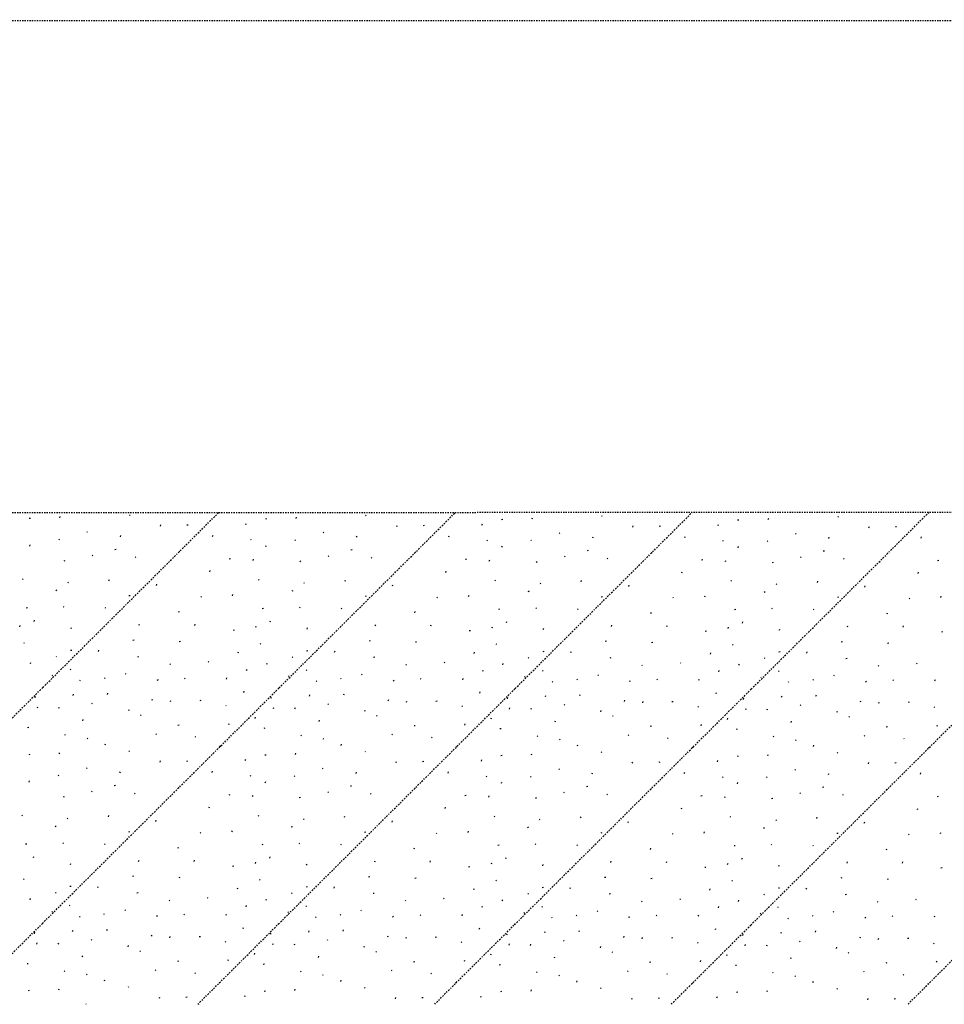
# Model space of a CAD drawing. Extents: x -2 to 388770, y -4 to 106632.
# Tile 6 of 13: x 387993 to 388069, y 100056 to 100136. Entities that reach past the tile are written whole.
import ezdxf

# ---------------------------------------------------------------- set-up
doc = ezdxf.new("R2010")
doc.units = 0
doc.header["$MEASUREMENT"] = 0
doc.linetypes.add('Eease', pattern=[0.4, 0.075, -0.05, 0.15, -0.05, 0.075])
doc.linetypes.add('Epl', pattern=[0.775, 0.325, -0.05, 0.025, -0.05, 0.325])
doc.layers.add('P_RW_EasementPerm', color=2, linetype='Eease', lineweight=30)
doc.layers.add('P_RW_PropertyLine', color=2, linetype='Epl', lineweight=25)

msp = doc.modelspace()

# ---------------------------------------------------------------- linework, layer by layer
at = {"layer": 'P_RW_EasementPerm', "ltscale": 0.2}
msp.add_line((387931.368, 100096.398), (388214.798, 100096.486), dxfattribs=at)
at = {"layer": 'P_RW_EasementPerm'}
for p, q in [((387994.251, 100095.936), (387994.149, 100095.914)), ((387995.277, 100082.199), (388009.566, 100096.422)), ((387996.646, 100095.984), (387996.679, 100096.084)), ((388002.351, 100096.183), (388002.302, 100096.234)), ((388013.451, 100095.892), (388013.349, 100095.869)), ((388014.477, 100082.154), (388028.817, 100096.428)), ((388015.845, 100095.94), (388015.879, 100096.039)), ((388021.551, 100096.139), (388021.501, 100096.189)), ((388032.651, 100095.847), (388032.548, 100095.824)), ((388033.677, 100082.11), (388048.068, 100096.434)), ((388035.045, 100095.895), (388035.079, 100095.994)), ((388040.751, 100096.094), (388040.701, 100096.144)), ((388051.851, 100095.802), (388051.748, 100095.78)), ((388052.877, 100082.065), (388067.319, 100096.44)), ((388054.245, 100095.85), (388054.279, 100095.949)), ((388059.951, 100096.049), (388059.901, 100096.099)), ((388067.276, 100096.44), (388067.274, 100096.44)), ((388004.833, 100095.315), (388004.867, 100095.415)), ((388007.076, 100095.396), (388006.973, 100095.374)), ((388011.766, 100095.438), (388011.8, 100095.538)), ((388024.033, 100095.27), (388024.067, 100095.37)), ((388026.276, 100095.351), (388026.173, 100095.329)), ((388030.966, 100095.393), (388031, 100095.493)), ((388043.233, 100095.226), (388043.267, 100095.325)), ((388045.476, 100095.306), (388045.373, 100095.284)), ((388050.166, 100095.349), (388050.2, 100095.448)), ((388062.433, 100095.181), (388062.466, 100095.28)), ((388064.676, 100095.261), (388064.573, 100095.239)), ((387996.604, 100094.191), (387996.554, 100094.241)), ((387998.905, 100094.799), (387998.855, 100094.849)), ((388001.574, 100094.441), (388001.608, 100094.54)), ((388009.065, 100094.47), (388009.099, 100094.569)), ((388012.211, 100094.164), (388012.161, 100094.214)), ((388015.804, 100094.146), (388015.754, 100094.197)), ((388018.105, 100094.754), (388018.055, 100094.804)), ((388020.774, 100094.396), (388020.808, 100094.496)), ((388028.265, 100094.425), (388028.299, 100094.524)), ((388037.305, 100094.709), (388037.255, 100094.759)), ((388039.974, 100094.351), (388040.008, 100094.451)), ((388047.465, 100094.38), (388047.499, 100094.48)), ((388056.505, 100094.664), (388056.455, 100094.714)), ((388059.174, 100094.306), (388059.208, 100094.406)), ((388066.665, 100094.335), (388066.699, 100094.435)), ((387994.192, 100093.684), (387994.226, 100093.784)), ((388001.209, 100093.413), (388001.105, 100093.391)), ((388013.392, 100093.639), (388013.426, 100093.739)), ((388031.411, 100094.119), (388031.361, 100094.169)), ((388032.592, 100093.594), (388032.626, 100093.694)), ((388035.004, 100094.102), (388034.954, 100094.152)), ((388050.611, 100094.074), (388050.561, 100094.124)), ((388051.792, 100093.55), (388051.826, 100093.649)), ((388054.204, 100094.057), (388054.154, 100094.107)), ((387999.319, 100092.895), (387999.269, 100092.945)), ((388002.809, 100092.747), (388002.759, 100092.797)), ((388006.392, 100093.203), (388006.343, 100093.253)), ((388010.513, 100092.649), (388010.41, 100092.627)), ((388012.364, 100092.512), (388012.398, 100092.612)), ((388018.519, 100092.85), (388018.469, 100092.9)), ((388020.408, 100093.368), (388020.305, 100093.346)), ((388022.009, 100092.702), (388021.959, 100092.752)), ((388025.592, 100093.158), (388025.543, 100093.208)), ((388029.713, 100092.604), (388029.61, 100092.582)), ((388037.719, 100092.805), (388037.669, 100092.855)), ((388039.608, 100093.324), (388039.505, 100093.301)), ((388041.209, 100092.657), (388041.159, 100092.707)), ((388044.792, 100093.113), (388044.742, 100093.163)), ((388056.919, 100092.76), (388056.869, 100092.81)), ((388058.808, 100093.279), (388058.705, 100093.257)), ((388060.409, 100092.613), (388060.359, 100092.663)), ((388063.992, 100093.068), (388063.942, 100093.118)), ((387997.05, 100092.494), (387996.95, 100092.445)), ((388016.25, 100092.449), (388016.15, 100092.4)), ((388031.564, 100092.467), (388031.598, 100092.567)), ((388035.45, 100092.405), (388035.35, 100092.355)), ((388048.912, 100092.559), (388048.81, 100092.537)), ((388050.764, 100092.423), (388050.798, 100092.522)), ((388054.65, 100092.36), (388054.55, 100092.31)), ((388068.112, 100092.514), (388068.01, 100092.492)), ((387993.655, 100090.958), (387993.605, 100091.008)), ((388008.826, 100091.592), (388008.86, 100091.692)), ((388028.026, 100091.547), (388028.059, 100091.647)), ((388047.226, 100091.502), (388047.259, 100091.602)), ((388066.426, 100091.457), (388066.459, 100091.557)), ((387997.346, 100090.698), (387997.296, 100090.748)), ((388000.635, 100090.868), (388000.669, 100090.968)), ((388004.496, 100090.488), (388004.53, 100090.588)), ((388012.855, 100090.913), (388012.805, 100090.963)), ((388016.546, 100090.653), (388016.496, 100090.703)), ((388019.835, 100090.824), (388019.869, 100090.923)), ((388023.696, 100090.443), (388023.73, 100090.543)), ((388032.054, 100090.868), (388032.005, 100090.918)), ((388035.746, 100090.608), (388035.696, 100090.658)), ((388039.035, 100090.779), (388039.069, 100090.878)), ((388042.896, 100090.398), (388042.93, 100090.498)), ((388051.254, 100090.823), (388051.205, 100090.873)), ((388054.946, 100090.563), (388054.896, 100090.613)), ((388058.235, 100090.734), (388058.268, 100090.834)), ((388062.096, 100090.353), (388062.13, 100090.453)), ((387996.395, 100090.101), (387996.294, 100090.052)), ((388002.363, 100089.65), (388002.26, 100089.628)), ((388008.152, 100089.531), (388008.102, 100089.581)), ((388010.682, 100089.638), (388010.716, 100089.738)), ((388015.595, 100090.056), (388015.494, 100090.007)), ((388021.563, 100089.605), (388021.46, 100089.583)), ((388027.352, 100089.487), (388027.302, 100089.537)), ((388029.882, 100089.593), (388029.916, 100089.693)), ((388034.794, 100090.012), (388034.694, 100089.962)), ((388040.763, 100089.56), (388040.66, 100089.539)), ((388046.552, 100089.442), (388046.502, 100089.492)), ((388049.082, 100089.548), (388049.116, 100089.648)), ((388053.994, 100089.967), (388053.894, 100089.917)), ((388059.963, 100089.516), (388059.86, 100089.494)), ((388065.752, 100089.397), (388065.702, 100089.447)), ((388068.282, 100089.503), (388068.316, 100089.603)), ((387994.002, 100088.649), (387993.899, 100088.626)), ((387996.991, 100088.703), (387996.941, 100088.753)), ((388000.38, 100088.621), (388000.33, 100088.671)), ((388013.202, 100088.604), (388013.099, 100088.582)), ((388016.191, 100088.658), (388016.141, 100088.708)), ((388019.579, 100088.576), (388019.53, 100088.626)), ((388035.391, 100088.614), (388035.341, 100088.664)), ((388054.591, 100088.569), (388054.541, 100088.619)), ((388006.306, 100088.302), (388006.339, 100088.402)), ((388025.506, 100088.257), (388025.539, 100088.357)), ((388032.402, 100088.559), (388032.299, 100088.537)), ((388038.779, 100088.532), (388038.73, 100088.581)), ((388044.706, 100088.212), (388044.739, 100088.312)), ((388051.602, 100088.514), (388051.499, 100088.492)), ((388057.979, 100088.487), (388057.93, 100088.537)), ((388063.905, 100088.167), (388063.939, 100088.267)), ((387993.384, 100087.125), (387993.418, 100087.225)), ((387994.55, 100087.555), (387994.584, 100087.655)), ((387997.555, 100086.976), (387997.589, 100087.076)), ((388003.093, 100087.242), (388003.126, 100087.341)), ((388007.606, 100087.231), (388007.64, 100087.331)), ((388012.584, 100087.08), (388012.618, 100087.18)), ((388013.75, 100087.511), (388013.784, 100087.61)), ((388016.755, 100086.931), (388016.789, 100087.031)), ((388022.293, 100087.197), (388022.326, 100087.297)), ((388026.806, 100087.186), (388026.84, 100087.286)), ((388031.784, 100087.035), (388031.818, 100087.135)), ((388032.95, 100087.466), (388032.984, 100087.565)), ((388035.955, 100086.887), (388035.989, 100086.986)), ((388041.493, 100087.152), (388041.526, 100087.252)), ((388046.006, 100087.141), (388046.039, 100087.241)), ((388050.984, 100086.991), (388051.018, 100087.09)), ((388052.15, 100087.421), (388052.184, 100087.521)), ((388060.693, 100087.107), (388060.726, 100087.207)), ((388065.206, 100087.097), (388065.239, 100087.196)), ((388010.825, 100086.845), (388010.722, 100086.823)), ((388030.025, 100086.8), (388029.922, 100086.778)), ((388049.225, 100086.756), (388049.122, 100086.733)), ((388055.155, 100086.842), (388055.189, 100086.941)), ((388068.424, 100086.711), (388068.322, 100086.688)), ((387993.782, 100085.758), (387993.732, 100085.808)), ((388002.68, 100086.029), (388002.577, 100086.006)), ((388006.449, 100085.927), (388006.346, 100085.905)), ((388012.982, 100085.713), (388012.932, 100085.763)), ((388021.88, 100085.984), (388021.777, 100085.962)), ((388025.649, 100085.882), (388025.546, 100085.86)), ((388032.182, 100085.669), (388032.132, 100085.719)), ((388041.08, 100085.939), (388040.977, 100085.917)), ((388044.849, 100085.837), (388044.746, 100085.815)), ((388051.382, 100085.624), (388051.332, 100085.674)), ((388060.28, 100085.894), (388060.177, 100085.872)), ((388064.049, 100085.792), (388063.946, 100085.77)), ((387996.382, 100084.664), (387996.332, 100084.714)), ((387997.607, 100085.205), (387997.504, 100085.183)), ((387999.784, 100085.114), (387999.818, 100085.214)), ((388003.049, 100084.681), (388002.946, 100084.659)), ((388011.137, 100084.994), (388011.171, 100085.094)), ((388015.582, 100084.619), (388015.532, 100084.669)), ((388016.807, 100085.16), (388016.704, 100085.138)), ((388018.984, 100085.069), (388019.018, 100085.169)), ((388022.249, 100084.637), (388022.146, 100084.615)), ((388030.337, 100084.95), (388030.37, 100085.05)), ((388034.782, 100084.574), (388034.732, 100084.625)), ((388036.007, 100085.115), (388035.904, 100085.093)), ((388038.184, 100085.024), (388038.218, 100085.124)), ((388041.449, 100084.592), (388041.346, 100084.57)), ((388049.537, 100084.905), (388049.57, 100085.005)), ((388053.982, 100084.53), (388053.932, 100084.58)), ((388055.207, 100085.07), (388055.104, 100085.048)), ((388057.384, 100084.979), (388057.418, 100085.079)), ((387994.263, 100084.121), (387994.297, 100084.221)), ((388005.63, 100084.044), (388005.58, 100084.094)), ((388008.745, 100084.238), (388008.695, 100084.288)), ((388013.463, 100084.076), (388013.497, 100084.176)), ((388024.83, 100083.999), (388024.78, 100084.049)), ((388027.944, 100084.193), (388027.895, 100084.243)), ((388032.663, 100084.031), (388032.697, 100084.131)), ((388044.03, 100083.954), (388043.98, 100084.004)), ((388047.144, 100084.148), (388047.095, 100084.198)), ((388051.863, 100083.986), (388051.896, 100084.086)), ((388060.649, 100084.547), (388060.546, 100084.525)), ((388063.23, 100083.91), (388063.18, 100083.959)), ((388066.344, 100084.103), (388066.294, 100084.153)), ((387996.078, 100083.118), (387996.028, 100083.169)), ((387997.529, 100083.614), (387997.48, 100083.664)), ((388002.028, 100083.254), (388001.978, 100083.304)), ((388011.831, 100083.554), (388011.865, 100083.654)), ((388015.278, 100083.074), (388015.228, 100083.124)), ((388016.729, 100083.569), (388016.68, 100083.619)), ((388021.228, 100083.209), (388021.178, 100083.259)), ((388031.031, 100083.509), (388031.065, 100083.609)), ((388034.478, 100083.029), (388034.428, 100083.079)), ((388035.929, 100083.524), (388035.879, 100083.574)), ((388040.428, 100083.164), (388040.378, 100083.215)), ((388050.231, 100083.464), (388050.265, 100083.564)), ((388053.678, 100082.984), (388053.628, 100083.034)), ((388055.129, 100083.48), (388055.079, 100083.529)), ((388059.628, 100083.12), (388059.578, 100083.17)), ((387976.032, 100063.044), (387995.277, 100082.199)), ((387995.235, 100082.221), (387995.277, 100082.199)), ((387995.277, 100082.199), (387995.296, 100082.176)), ((387998.327, 100082.714), (387998.277, 100082.764)), ((388000.328, 100082.909), (388000.278, 100082.959)), ((388004.627, 100082.799), (388004.527, 100082.75)), ((388006.827, 100082.894), (388006.778, 100082.944)), ((388010.201, 100082.861), (388010.235, 100082.961)), ((388014.435, 100082.176), (388014.477, 100082.154)), ((388017.527, 100082.67), (388017.477, 100082.719)), ((388019.528, 100082.864), (388019.478, 100082.914)), ((388023.827, 100082.754), (388023.727, 100082.705)), ((388026.027, 100082.849), (388025.977, 100082.899)), ((388029.401, 100082.817), (388029.435, 100082.916)), ((388036.727, 100082.625), (388036.677, 100082.675)), ((388038.728, 100082.819), (388038.678, 100082.869)), ((388043.027, 100082.71), (388042.927, 100082.66)), ((388045.227, 100082.804), (388045.177, 100082.854)), ((388048.601, 100082.772), (388048.635, 100082.871)), ((388055.927, 100082.58), (388055.877, 100082.63)), ((388057.928, 100082.775), (388057.878, 100082.824)), ((388062.227, 100082.665), (388062.127, 100082.615)), ((388064.427, 100082.759), (388064.377, 100082.809)), ((388067.801, 100082.727), (388067.835, 100082.826)), ((387994.629, 100081.354), (387994.662, 100081.453)), ((387995.232, 100062.999), (388014.477, 100082.154)), ((387997.73, 100081.532), (387997.764, 100081.632)), ((388000.522, 100081.618), (388000.556, 100081.718)), ((388011.596, 100081.778), (388011.63, 100081.878)), ((388013.829, 100081.309), (388013.862, 100081.409)), ((388014.432, 100062.955), (388033.677, 100082.11)), ((388014.477, 100082.154), (388014.496, 100082.131)), ((388016.93, 100081.487), (388016.964, 100081.587)), ((388019.722, 100081.574), (388019.756, 100081.673)), ((388030.796, 100081.733), (388030.83, 100081.833)), ((388033.632, 100062.91), (388052.877, 100082.065)), ((388033.635, 100082.131), (388033.677, 100082.11)), ((388033.677, 100082.11), (388033.696, 100082.087)), ((388036.13, 100081.442), (388036.164, 100081.542)), ((388038.922, 100081.529), (388038.956, 100081.628)), ((388049.996, 100081.688), (388050.03, 100081.788)), ((388052.832, 100062.865), (388072.077, 100082.02)), ((388052.835, 100082.086), (388052.877, 100082.065)), ((388052.877, 100082.065), (388052.896, 100082.042)), ((388055.33, 100081.398), (388055.364, 100081.497)), ((388058.122, 100081.484), (388058.156, 100081.583)), ((387994.813, 100080.518), (387994.846, 100080.617)), ((387996.563, 100080.498), (387996.596, 100080.598)), ((387999.291, 100080.844), (387999.241, 100080.893)), ((388004.15, 100081.146), (388004.184, 100081.246)), ((388005.637, 100081.034), (388005.671, 100081.134)), ((388008.113, 100081.114), (388008.01, 100081.092)), ((388010.179, 100080.679), (388010.129, 100080.729)), ((388018.491, 100080.799), (388018.441, 100080.849)), ((388023.35, 100081.101), (388023.384, 100081.201)), ((388024.837, 100080.989), (388024.871, 100081.089)), ((388027.313, 100081.069), (388027.21, 100081.047)), ((388029.379, 100080.634), (388029.329, 100080.684)), ((388033.029, 100081.264), (388033.062, 100081.364)), ((388037.691, 100080.754), (388037.641, 100080.804)), ((388042.55, 100081.056), (388042.584, 100081.156)), ((388044.037, 100080.944), (388044.071, 100081.044)), ((388046.513, 100081.024), (388046.409, 100081.002)), ((388048.579, 100080.589), (388048.529, 100080.639)), ((388052.229, 100081.219), (388052.262, 100081.319)), ((388056.891, 100080.709), (388056.841, 100080.759)), ((388061.75, 100081.011), (388061.784, 100081.111)), ((388063.237, 100080.9), (388063.271, 100080.999)), ((388065.712, 100080.98), (388065.609, 100080.958)), ((388067.778, 100080.544), (388067.729, 100080.594)), ((388002.239, 100080.299), (388002.273, 100080.399)), ((388003.244, 100079.906), (388003.194, 100079.956)), ((388014.013, 100080.473), (388014.046, 100080.572)), ((388015.763, 100080.453), (388015.796, 100080.553)), ((388021.439, 100080.254), (388021.472, 100080.354)), ((388022.444, 100079.861), (388022.394, 100079.911)), ((388033.213, 100080.428), (388033.246, 100080.528)), ((388034.963, 100080.408), (388034.996, 100080.508)), ((388040.639, 100080.21), (388040.672, 100080.309)), ((388041.644, 100079.816), (388041.594, 100079.866)), ((388052.413, 100080.383), (388052.446, 100080.483)), ((388054.163, 100080.364), (388054.196, 100080.463)), ((388059.839, 100080.165), (388059.872, 100080.264)), ((388060.844, 100079.771), (388060.794, 100079.821)), ((387998.515, 100079.472), (387998.548, 100079.572)), ((388006.34, 100079.122), (388006.237, 100079.1)), ((388010.379, 100079.166), (388010.413, 100079.266)), ((388012.52, 100079.672), (388012.554, 100079.772)), ((388017.715, 100079.428), (388017.748, 100079.527)), ((388025.54, 100079.077), (388025.437, 100079.055)), ((388029.579, 100079.121), (388029.612, 100079.221)), ((388031.72, 100079.627), (388031.754, 100079.727)), ((388036.914, 100079.383), (388036.948, 100079.482)), ((388044.74, 100079.032), (388044.637, 100079.01)), ((388048.779, 100079.076), (388048.812, 100079.176)), ((388050.92, 100079.582), (388050.954, 100079.682)), ((388056.114, 100079.338), (388056.148, 100079.438)), ((388063.94, 100078.988), (388063.837, 100078.965)), ((388067.979, 100079.031), (388068.012, 100079.131)), ((387994.119, 100078.919), (387994.016, 100078.896)), ((387997.098, 100078.295), (387997.049, 100078.345)), ((388004.497, 100078.371), (388004.447, 100078.421)), ((388007.707, 100078.131), (388007.657, 100078.181)), ((388013.319, 100078.874), (388013.216, 100078.852)), ((388016.298, 100078.251), (388016.248, 100078.301)), ((388023.697, 100078.326), (388023.647, 100078.376)), ((388032.519, 100078.829), (388032.416, 100078.807)), ((388035.498, 100078.206), (388035.448, 100078.256)), ((388042.897, 100078.281), (388042.847, 100078.331)), ((388051.719, 100078.784), (388051.615, 100078.762)), ((388054.698, 100078.161), (388054.648, 100078.211)), ((388062.096, 100078.236), (388062.047, 100078.286)), ((387998.912, 100078.013), (387998.862, 100078.063)), ((388000.325, 100077.518), (388000.358, 100077.618)), ((388009.733, 100077.397), (388009.63, 100077.374)), ((388018.112, 100077.968), (388018.062, 100078.018)), ((388019.525, 100077.473), (388019.558, 100077.573)), ((388026.907, 100078.086), (388026.857, 100078.137)), ((388037.312, 100077.923), (388037.262, 100077.973)), ((388038.725, 100077.429), (388038.758, 100077.528)), ((388046.107, 100078.042), (388046.057, 100078.092)), ((388056.512, 100077.878), (388056.462, 100077.928)), ((388057.925, 100077.384), (388057.958, 100077.483)), ((388065.307, 100077.997), (388065.257, 100078.047)), ((387994.207, 100076.736), (387994.104, 100076.714)), ((387996.601, 100076.784), (387996.635, 100076.884)), ((388002.307, 100076.983), (388002.257, 100077.034)), ((388013.407, 100076.692), (388013.304, 100076.669)), ((388015.801, 100076.74), (388015.834, 100076.839)), ((388021.507, 100076.939), (388021.457, 100076.989)), ((388028.933, 100077.352), (388028.829, 100077.33)), ((388032.606, 100076.647), (388032.504, 100076.625)), ((388035.001, 100076.695), (388035.034, 100076.794)), ((388040.706, 100076.894), (388040.657, 100076.944)), ((388048.132, 100077.307), (388048.029, 100077.285)), ((388051.806, 100076.602), (388051.704, 100076.58)), ((388054.201, 100076.65), (388054.234, 100076.749)), ((388059.906, 100076.849), (388059.857, 100076.899)), ((388067.332, 100077.262), (388067.229, 100077.24)), ((388004.788, 100076.115), (388004.822, 100076.215)), ((388007.031, 100076.196), (388006.928, 100076.174)), ((388011.721, 100076.238), (388011.755, 100076.338)), ((388023.988, 100076.07), (388024.022, 100076.17)), ((388026.231, 100076.151), (388026.128, 100076.129)), ((388030.921, 100076.193), (388030.955, 100076.293)), ((388043.188, 100076.026), (388043.222, 100076.125)), ((388045.431, 100076.106), (388045.328, 100076.084)), ((388050.121, 100076.149), (388050.155, 100076.248)), ((388062.388, 100075.981), (388062.422, 100076.08)), ((388064.631, 100076.061), (388064.528, 100076.039)), ((387996.559, 100074.991), (387996.509, 100075.041)), ((387998.86, 100075.599), (387998.81, 100075.649)), ((388001.529, 100075.241), (388001.563, 100075.34)), ((388009.02, 100075.27), (388009.054, 100075.369)), ((388012.166, 100074.964), (388012.116, 100075.014)), ((388015.759, 100074.946), (388015.709, 100074.997)), ((388018.06, 100075.554), (388018.01, 100075.604)), ((388020.729, 100075.196), (388020.763, 100075.296)), ((388028.22, 100075.225), (388028.254, 100075.324)), ((388031.366, 100074.919), (388031.316, 100074.969)), ((388037.26, 100075.509), (388037.21, 100075.559)), ((388039.929, 100075.151), (388039.963, 100075.251)), ((388047.42, 100075.18), (388047.454, 100075.28)), ((388056.46, 100075.464), (388056.41, 100075.514)), ((388059.129, 100075.106), (388059.163, 100075.206)), ((388066.62, 100075.135), (388066.654, 100075.235)), ((387994.147, 100074.484), (387994.181, 100074.584)), ((388001.164, 100074.213), (388001.061, 100074.191)), ((388013.347, 100074.439), (388013.381, 100074.539)), ((388020.364, 100074.169), (388020.261, 100074.146)), ((388032.547, 100074.394), (388032.581, 100074.494)), ((388034.959, 100074.902), (388034.909, 100074.952)), ((388050.566, 100074.875), (388050.516, 100074.924)), ((388051.747, 100074.35), (388051.781, 100074.449)), ((388054.159, 100074.857), (388054.109, 100074.907)), ((387999.274, 100073.695), (387999.225, 100073.745)), ((388002.764, 100073.547), (388002.714, 100073.597)), ((388006.348, 100074.003), (388006.298, 100074.053)), ((388010.468, 100073.449), (388010.365, 100073.427)), ((388012.319, 100073.312), (388012.353, 100073.412)), ((388018.474, 100073.65), (388018.425, 100073.7)), ((388021.964, 100073.502), (388021.914, 100073.552)), ((388025.548, 100073.958), (388025.498, 100074.008)), ((388029.668, 100073.404), (388029.565, 100073.382)), ((388031.519, 100073.267), (388031.553, 100073.367)), ((388037.674, 100073.605), (388037.624, 100073.655)), ((388039.564, 100074.124), (388039.461, 100074.101)), ((388041.164, 100073.458), (388041.114, 100073.507)), ((388044.748, 100073.913), (388044.698, 100073.963)), ((388056.874, 100073.56), (388056.824, 100073.61)), ((388058.764, 100074.079), (388058.66, 100074.057)), ((388060.364, 100073.413), (388060.314, 100073.463)), ((388063.947, 100073.868), (388063.898, 100073.918)), ((387997.005, 100073.294), (387996.905, 100073.245)), ((388016.205, 100073.249), (388016.105, 100073.2)), ((388035.405, 100073.205), (388035.305, 100073.155)), ((388048.868, 100073.359), (388048.765, 100073.337)), ((388050.719, 100073.223), (388050.753, 100073.322)), ((388054.605, 100073.16), (388054.505, 100073.11)), ((388068.068, 100073.314), (388067.965, 100073.292)), ((387993.61, 100071.758), (387993.56, 100071.808)), ((388000.59, 100071.668), (388000.624, 100071.768)), ((388008.781, 100072.392), (388008.815, 100072.492)), ((388027.981, 100072.347), (388028.015, 100072.447)), ((388047.181, 100072.302), (388047.215, 100072.402)), ((388066.381, 100072.257), (388066.415, 100072.357)), ((387997.301, 100071.498), (387997.251, 100071.548)), ((388004.451, 100071.288), (388004.485, 100071.388)), ((388012.81, 100071.713), (388012.76, 100071.763)), ((388016.501, 100071.453), (388016.451, 100071.503)), ((388019.79, 100071.624), (388019.824, 100071.723)), ((388023.651, 100071.243), (388023.685, 100071.343)), ((388032.01, 100071.668), (388031.96, 100071.718)), ((388035.701, 100071.408), (388035.651, 100071.458)), ((388038.99, 100071.579), (388039.024, 100071.679)), ((388042.851, 100071.198), (388042.885, 100071.298)), ((388051.21, 100071.623), (388051.16, 100071.673)), ((388054.901, 100071.363), (388054.851, 100071.413)), ((388058.19, 100071.534), (388058.224, 100071.634)), ((388062.051, 100071.154), (388062.085, 100071.253)), ((387996.35, 100070.901), (387996.25, 100070.852)), ((388002.318, 100070.45), (388002.215, 100070.428)), ((388008.107, 100070.332), (388008.057, 100070.381)), ((388010.637, 100070.438), (388010.671, 100070.538)), ((388015.55, 100070.857), (388015.45, 100070.807)), ((388021.518, 100070.405), (388021.415, 100070.383)), ((388027.307, 100070.287), (388027.257, 100070.337)), ((388029.837, 100070.393), (388029.871, 100070.493)), ((388034.75, 100070.812), (388034.65, 100070.762)), ((388040.718, 100070.361), (388040.615, 100070.339)), ((388046.507, 100070.242), (388046.457, 100070.292)), ((388049.037, 100070.348), (388049.071, 100070.448)), ((388053.95, 100070.767), (388053.849, 100070.717)), ((388059.918, 100070.316), (388059.815, 100070.294)), ((388065.707, 100070.197), (388065.657, 100070.247)), ((388068.237, 100070.303), (388068.271, 100070.403)), ((387993.957, 100069.449), (387993.854, 100069.426)), ((387996.946, 100069.503), (387996.897, 100069.553)), ((388000.335, 100069.421), (388000.285, 100069.471)), ((388013.157, 100069.404), (388013.054, 100069.382)), ((388016.146, 100069.459), (388016.097, 100069.508)), ((388019.535, 100069.376), (388019.485, 100069.426)), ((388035.346, 100069.414), (388035.296, 100069.464)), ((388038.735, 100069.332), (388038.685, 100069.381)), ((388054.546, 100069.369), (388054.496, 100069.419)), ((388006.261, 100069.102), (388006.294, 100069.202)), ((388025.461, 100069.057), (388025.494, 100069.157)), ((388032.357, 100069.359), (388032.254, 100069.337)), ((388044.661, 100069.012), (388044.694, 100069.112)), ((388051.557, 100069.314), (388051.454, 100069.292)), ((388057.935, 100069.287), (388057.885, 100069.337)), ((388063.861, 100068.967), (388063.894, 100069.067)), ((387994.505, 100068.355), (387994.539, 100068.455)), ((387997.51, 100067.776), (387997.544, 100067.876)), ((388003.048, 100068.042), (388003.081, 100068.141)), ((388007.561, 100068.031), (388007.595, 100068.131)), ((388012.539, 100067.88), (388012.573, 100067.98)), ((388013.705, 100068.311), (388013.739, 100068.41)), ((388016.71, 100067.731), (388016.744, 100067.831)), ((388022.248, 100067.997), (388022.281, 100068.097)), ((388026.761, 100067.986), (388026.795, 100068.086)), ((388031.739, 100067.836), (388031.773, 100067.935)), ((388032.905, 100068.266), (388032.939, 100068.366)), ((388035.91, 100067.687), (388035.944, 100067.786)), ((388041.448, 100067.952), (388041.481, 100068.052)), ((388045.961, 100067.941), (388045.995, 100068.041)), ((388050.939, 100067.791), (388050.973, 100067.89)), ((388052.105, 100068.221), (388052.139, 100068.321)), ((388060.648, 100067.907), (388060.681, 100068.007)), ((388065.161, 100067.897), (388065.195, 100067.996)), ((388010.78, 100067.645), (388010.677, 100067.623)), ((388029.98, 100067.6), (388029.877, 100067.578)), ((388049.18, 100067.556), (388049.077, 100067.533)), ((388055.11, 100067.642), (388055.144, 100067.741)), ((388068.38, 100067.511), (388068.277, 100067.489)), ((387993.737, 100066.558), (387993.687, 100066.608)), ((388002.635, 100066.829), (388002.533, 100066.807)), ((388006.404, 100066.727), (388006.301, 100066.705)), ((388012.937, 100066.513), (388012.887, 100066.564)), ((388021.835, 100066.784), (388021.733, 100066.762)), ((388025.604, 100066.682), (388025.501, 100066.66)), ((388032.137, 100066.469), (388032.087, 100066.519)), ((388041.035, 100066.739), (388040.932, 100066.717)), ((388044.804, 100066.637), (388044.701, 100066.615)), ((388051.337, 100066.424), (388051.287, 100066.474)), ((388060.235, 100066.694), (388060.132, 100066.672)), ((388064.004, 100066.593), (388063.901, 100066.57)), ((387996.337, 100065.464), (387996.287, 100065.514)), ((387997.562, 100066.005), (387997.459, 100065.983)), ((387999.739, 100065.914), (387999.773, 100066.014)), ((388003.004, 100065.481), (388002.901, 100065.459)), ((388011.092, 100065.795), (388011.126, 100065.894)), ((388015.537, 100065.419), (388015.487, 100065.469)), ((388016.762, 100065.96), (388016.659, 100065.938)), ((388018.939, 100065.869), (388018.973, 100065.969)), ((388022.204, 100065.437), (388022.101, 100065.415)), ((388030.292, 100065.75), (388030.326, 100065.85)), ((388034.737, 100065.374), (388034.687, 100065.425)), ((388035.962, 100065.915), (388035.859, 100065.893)), ((388038.139, 100065.824), (388038.173, 100065.924)), ((388041.404, 100065.392), (388041.301, 100065.37)), ((388049.492, 100065.705), (388049.526, 100065.805)), ((388053.937, 100065.33), (388053.887, 100065.38)), ((388055.162, 100065.87), (388055.059, 100065.848)), ((388057.339, 100065.779), (388057.373, 100065.879)), ((387994.218, 100064.921), (387994.252, 100065.021)), ((388005.585, 100064.844), (388005.535, 100064.894)), ((388008.7, 100065.038), (388008.65, 100065.088)), ((388013.418, 100064.876), (388013.452, 100064.976)), ((388024.785, 100064.799), (388024.735, 100064.849)), ((388027.9, 100064.993), (388027.85, 100065.043)), ((388032.618, 100064.831), (388032.652, 100064.931)), ((388043.985, 100064.754), (388043.935, 100064.804)), ((388047.1, 100064.948), (388047.05, 100064.998)), ((388051.818, 100064.786), (388051.852, 100064.886)), ((388060.604, 100065.347), (388060.501, 100065.325)), ((388063.185, 100064.71), (388063.135, 100064.76)), ((388066.3, 100064.903), (388066.25, 100064.953)), ((387996.033, 100063.919), (387995.984, 100063.969)), ((387997.485, 100064.414), (387997.435, 100064.464)), ((388000.283, 100063.709), (388000.233, 100063.759)), ((388001.983, 100064.054), (388001.933, 100064.104)), ((388010.156, 100063.662), (388010.19, 100063.761)), ((388011.786, 100064.354), (388011.82, 100064.454)), ((388015.233, 100063.874), (388015.183, 100063.924)), ((388016.685, 100064.369), (388016.635, 100064.419)), ((388021.183, 100064.009), (388021.133, 100064.059)), ((388030.986, 100064.309), (388031.02, 100064.409)), ((388034.433, 100063.829), (388034.383, 100063.879)), ((388035.884, 100064.324), (388035.835, 100064.374)), ((388040.383, 100063.965), (388040.333, 100064.015)), ((388050.186, 100064.264), (388050.22, 100064.364)), ((388053.633, 100063.784), (388053.583, 100063.834)), ((388055.084, 100064.28), (388055.035, 100064.329)), ((388059.583, 100063.92), (388059.533, 100063.97)), ((387988.618, 100056.416), (387995.232, 100062.999)), ((387995.191, 100063.021), (387995.232, 100062.999)), ((387995.232, 100062.999), (387995.251, 100062.976)), ((387998.282, 100063.514), (387998.233, 100063.564)), ((388004.582, 100063.599), (388004.482, 100063.55)), ((388006.783, 100063.694), (388006.733, 100063.744)), ((388014.39, 100062.976), (388014.432, 100062.955)), ((388017.482, 100063.47), (388017.433, 100063.52)), ((388019.483, 100063.664), (388019.433, 100063.714)), ((388023.782, 100063.554), (388023.682, 100063.505)), ((388025.982, 100063.649), (388025.933, 100063.699)), ((388029.356, 100063.617), (388029.39, 100063.716)), ((388036.682, 100063.425), (388036.633, 100063.475)), ((388038.683, 100063.619), (388038.633, 100063.669)), ((388042.982, 100063.51), (388042.882, 100063.46)), ((388045.182, 100063.604), (388045.133, 100063.654)), ((388048.556, 100063.572), (388048.59, 100063.671)), ((388055.882, 100063.38), (388055.832, 100063.43)), ((388057.883, 100063.575), (388057.833, 100063.625)), ((388062.182, 100063.465), (388062.082, 100063.415)), ((388064.382, 100063.559), (388064.332, 100063.609)), ((388067.756, 100063.527), (388067.79, 100063.626)), ((387994.584, 100062.154), (387994.618, 100062.253)), ((387997.685, 100062.332), (387997.719, 100062.432)), ((388000.477, 100062.419), (388000.511, 100062.518)), ((388007.869, 100056.422), (388014.432, 100062.955)), ((388011.552, 100062.578), (388011.585, 100062.678)), ((388013.784, 100062.109), (388013.817, 100062.209)), ((388014.432, 100062.955), (388014.451, 100062.931)), ((388016.885, 100062.287), (388016.919, 100062.387)), ((388019.677, 100062.374), (388019.711, 100062.473)), ((388027.12, 100056.428), (388033.632, 100062.91)), ((388030.751, 100062.533), (388030.785, 100062.633)), ((388032.984, 100062.064), (388033.017, 100062.164)), ((388033.59, 100062.931), (388033.632, 100062.91)), ((388033.632, 100062.91), (388033.651, 100062.887)), ((388036.085, 100062.243), (388036.119, 100062.342)), ((388038.877, 100062.329), (388038.911, 100062.428)), ((388046.371, 100056.434), (388052.832, 100062.865)), ((388049.951, 100062.489), (388049.985, 100062.588)), ((388052.79, 100062.887), (388052.832, 100062.865)), ((388052.832, 100062.865), (388052.851, 100062.842)), ((388055.285, 100062.198), (388055.319, 100062.297)), ((388058.077, 100062.284), (388058.111, 100062.383)), ((388065.622, 100056.44), (388072.032, 100062.82)), ((387994.768, 100061.318), (387994.802, 100061.417)), ((387996.518, 100061.298), (387996.552, 100061.398)), ((387999.246, 100061.644), (387999.196, 100061.694)), ((388004.105, 100061.946), (388004.139, 100062.046)), ((388005.592, 100061.834), (388005.626, 100061.934)), ((388008.068, 100061.914), (388007.965, 100061.892)), ((388010.134, 100061.479), (388010.084, 100061.529)), ((388013.968, 100061.273), (388014.002, 100061.373)), ((388018.446, 100061.599), (388018.396, 100061.649)), ((388023.305, 100061.901), (388023.339, 100062.001)), ((388024.792, 100061.789), (388024.826, 100061.889)), ((388027.268, 100061.869), (388027.165, 100061.847)), ((388029.334, 100061.434), (388029.284, 100061.484)), ((388037.646, 100061.554), (388037.596, 100061.604)), ((388042.505, 100061.856), (388042.539, 100061.956)), ((388043.992, 100061.744), (388044.026, 100061.844)), ((388046.468, 100061.824), (388046.365, 100061.803)), ((388048.534, 100061.389), (388048.484, 100061.439)), ((388052.184, 100062.019), (388052.217, 100062.119)), ((388056.846, 100061.509), (388056.796, 100061.559)), ((388061.705, 100061.811), (388061.739, 100061.911)), ((388063.192, 100061.7), (388063.226, 100061.799)), ((388065.668, 100061.78), (388065.565, 100061.758)), ((388067.734, 100061.344), (388067.684, 100061.394)), ((388002.194, 100061.099), (388002.228, 100061.199)), ((388003.199, 100060.706), (388003.149, 100060.756)), ((388012.475, 100060.472), (388012.509, 100060.572)), ((388015.718, 100061.253), (388015.751, 100061.353)), ((388021.394, 100061.054), (388021.428, 100061.154)), ((388022.399, 100060.661), (388022.349, 100060.711)), ((388033.168, 100061.228), (388033.201, 100061.328)), ((388034.918, 100061.208), (388034.951, 100061.308)), ((388040.594, 100061.01), (388040.628, 100061.109)), ((388041.599, 100060.616), (388041.549, 100060.666)), ((388052.368, 100061.183), (388052.401, 100061.283)), ((388054.118, 100061.164), (388054.151, 100061.264)), ((388059.794, 100060.965), (388059.828, 100061.064)), ((388060.799, 100060.571), (388060.749, 100060.621)), ((387998.47, 100060.272), (387998.504, 100060.372)), ((388006.295, 100059.922), (388006.192, 100059.9)), ((388010.334, 100059.966), (388010.368, 100060.066)), ((388017.67, 100060.228), (388017.703, 100060.327)), ((388025.495, 100059.877), (388025.392, 100059.855)), ((388029.534, 100059.921), (388029.568, 100060.021)), ((388031.675, 100060.427), (388031.709, 100060.527)), ((388036.87, 100060.183), (388036.903, 100060.282)), ((388044.695, 100059.832), (388044.592, 100059.81)), ((388048.734, 100059.876), (388048.768, 100059.976)), ((388050.875, 100060.382), (388050.909, 100060.482)), ((388056.07, 100060.138), (388056.103, 100060.238)), ((388063.895, 100059.788), (388063.792, 100059.765)), ((388067.934, 100059.832), (388067.968, 100059.931)), ((387994.074, 100059.719), (387993.971, 100059.697)), ((387997.054, 100059.096), (387997.004, 100059.145)), ((388004.452, 100059.171), (388004.402, 100059.221)), ((388007.662, 100058.931), (388007.612, 100058.981)), ((388013.274, 100059.674), (388013.171, 100059.652)), ((388016.254, 100059.051), (388016.204, 100059.101)), ((388023.652, 100059.126), (388023.602, 100059.176)), ((388032.474, 100059.629), (388032.371, 100059.607)), ((388035.453, 100059.006), (388035.404, 100059.056)), ((388042.852, 100059.081), (388042.802, 100059.131)), ((388051.674, 100059.584), (388051.571, 100059.562)), ((388054.653, 100058.961), (388054.604, 100059.011)), ((388062.052, 100059.036), (388062.002, 100059.086)), ((387998.868, 100058.813), (387998.818, 100058.863)), ((388000.28, 100058.318), (388000.314, 100058.418)), ((388009.688, 100058.197), (388009.585, 100058.174)), ((388018.067, 100058.768), (388018.018, 100058.818)), ((388019.48, 100058.274), (388019.514, 100058.373)), ((388026.862, 100058.886), (388026.812, 100058.937)), ((388028.888, 100058.152), (388028.785, 100058.13)), ((388037.267, 100058.723), (388037.218, 100058.773)), ((388038.68, 100058.229), (388038.713, 100058.328)), ((388046.062, 100058.842), (388046.012, 100058.892)), ((388056.467, 100058.678), (388056.417, 100058.728)), ((388057.88, 100058.184), (388057.913, 100058.284)), ((388065.262, 100058.797), (388065.212, 100058.847)), ((387994.162, 100057.536), (387994.059, 100057.514)), ((387996.556, 100057.584), (387996.59, 100057.684)), ((388002.262, 100057.784), (388002.212, 100057.834)), ((388013.362, 100057.492), (388013.259, 100057.469)), ((388015.756, 100057.54), (388015.79, 100057.639)), ((388021.462, 100057.739), (388021.412, 100057.789)), ((388032.562, 100057.447), (388032.459, 100057.425)), ((388034.956, 100057.495), (388034.99, 100057.594)), ((388040.662, 100057.694), (388040.612, 100057.744)), ((388048.088, 100058.107), (388047.985, 100058.085)), ((388051.762, 100057.402), (388051.659, 100057.38)), ((388054.156, 100057.45), (388054.19, 100057.549)), ((388059.862, 100057.649), (388059.812, 100057.699)), ((388067.288, 100058.062), (388067.184, 100058.04)), ((388004.743, 100056.915), (388004.777, 100057.015)), ((388006.986, 100056.996), (388006.883, 100056.974)), ((388011.677, 100057.038), (388011.71, 100057.138)), ((388023.943, 100056.87), (388023.977, 100056.97)), ((388026.186, 100056.951), (388026.083, 100056.929)), ((388030.877, 100056.993), (388030.91, 100057.093)), ((388043.143, 100056.826), (388043.177, 100056.925)), ((388045.386, 100056.906), (388045.283, 100056.884)), ((388050.076, 100056.949), (388050.11, 100057.048)), ((388062.343, 100056.781), (388062.377, 100056.881)), ((388064.586, 100056.861), (388064.483, 100056.839)), ((387998.795, 100056.419), (387998.766, 100056.449))]:
    msp.add_line(p, q, dxfattribs=at)
at = {"layer": 'P_RW_PropertyLine', "ltscale": 0.2}
msp.add_line((387924.377, 100136.396), (388247.741, 100136.496), dxfattribs=at)

doc.saveas('drawing.dxf')
